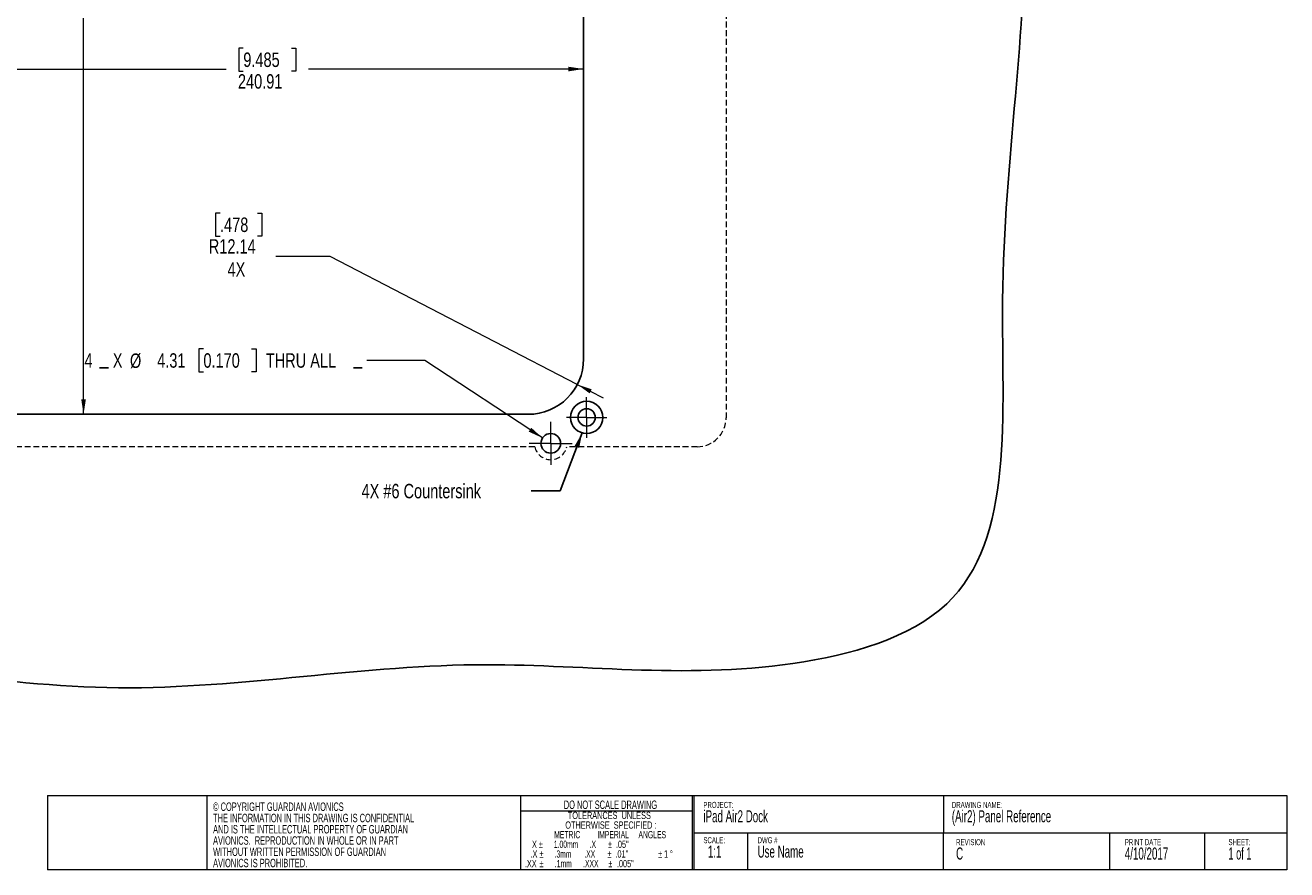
# Model space of a CAD drawing. Header units: millimetres. Extents: x 20 to 505, y 7 to 377.
# Tile 2 of 3: x 225 to 501, y 7 to 192. Entities that reach past the tile are written whole.
import ezdxf

# ---------------------------------------------------------------- set-up
doc = ezdxf.new("R2010")
doc.units = ezdxf.units.MM
doc.linetypes.add('HIDDEN', pattern=[1.905, 1.27, -0.635])
doc.styles.add('SLDTEXTSTYLE0', font='TXT', dxfattribs={"width": 0.605})
doc.styles.add('SLDTEXTSTYLE1', font='TXT', dxfattribs={"width": 0.561765})
doc.styles.add('SLDTEXTSTYLE2', font='TXT', dxfattribs={"width": 0.56})
doc.styles.add('SLDTEXTSTYLE3', font='TXT', dxfattribs={"width": 0.5525})
doc.styles.add('SLDTEXTSTYLE4', font='TXT', dxfattribs={"width": 0.57})
doc.styles.add('SLDTEXTSTYLE5', font='TXT', dxfattribs={"width": 0.75})
doc.dimstyles.new('SLDDIMSTYLE0', dxfattribs={"dimtxt": 3.175, "dimasz": 3.302, "dimexe": 0, "dimexo": 0.0625, "dimgap": 0.79375, "dimtad": 0, "dimtih": 1, "dimtoh": 1, "dimrnd": 1e-09, "dimzin": 12, "dimdsep": 46, "dimtxsty": 'SLDTEXTSTYLE5', "dimsah": 1, "dimcen": 0.09, "dimadec": 0, "dimazin": 3, "dimtfac": 1, "dimtofl": 0, "dimtmove": 0, "dimatfit": 3, "dimfxl": 1, "dimfrac": 2, "dimtolj": 1, "dimtzin": 12, "dimarcsym": 0})
doc.dimstyles.new('SLDDIMSTYLE1', dxfattribs={"dimtxt": 3.175, "dimasz": 3.302, "dimexe": 0, "dimexo": 0.0625, "dimgap": 0.79375, "dimtad": 0, "dimtih": 1, "dimtoh": 1, "dimrnd": 1e-09, "dimzin": 4, "dimdsep": 46, "dimtxsty": 'SLDTEXTSTYLE5', "dimsah": 1, "dimcen": 0, "dimadec": 0, "dimazin": 1, "dimtfac": 1, "dimtofl": 0, "dimtmove": 0, "dimatfit": 3, "dimfxl": 1, "dimfrac": 2, "dimtolj": 1, "dimtzin": 12, "dimarcsym": 0})
doc.dimstyles.new('SLDDIMSTYLE2', dxfattribs={"dimtxt": 3.175, "dimasz": 3.302, "dimexe": 0, "dimexo": 0.0625, "dimgap": 0.79375, "dimtad": 0, "dimtih": 1, "dimtoh": 1, "dimrnd": 1e-09, "dimzin": 12, "dimdsep": 46, "dimtxsty": 'SLDTEXTSTYLE5', "dimsah": 1, "dimcen": 0, "dimadec": 0, "dimazin": 3, "dimtfac": 1, "dimtofl": 0, "dimtmove": 1, "dimatfit": 3, "dimfxl": 1, "dimfrac": 2, "dimtolj": 1, "dimtzin": 12, "dimarcsym": 0})
doc.dimstyles.new('SLDDIMSTYLE4', dxfattribs={"dimtxt": 0.18, "dimasz": 3.302, "dimexe": 0, "dimexo": 0.0625, "dimgap": 0, "dimtad": 0, "dimtih": 1, "dimtoh": 1, "dimdec": 0, "dimrnd": 1e-09, "dimzin": 0, "dimdsep": 46, "dimtxsty": 'Standard', "dimsah": 1, "dimcen": 0.09, "dimadec": 0, "dimazin": 0, "dimtfac": 3.302, "dimtdec": 0, "dimtofl": 0, "dimtmove": 0, "dimatfit": 3, "dimfxl": 1, "dimfrac": 2, "dimtolj": 1, "dimtzin": 0, "dimarcsym": 0})

# ---------------------------------------------------------------- blocks, each defined once
blk = doc.blocks.new('SW_NOTE_0')
at = {"color": 0, "linetype": 'Continuous', "lineweight": 0, "attachment_point": 1, "style": 'SLDTEXTSTYLE0'}
for s, insert, char_height in [('PROJECT:', (0, 1.71), 1.323), ('iPad Air2 Dock', (0, -0.12), 2.6458)]:
    blk.add_mtext(s, dxfattribs=dict(at, insert=insert, char_height=char_height))
blk = doc.blocks.new('SW_NOTE_1')
at = {"color": 0, "linetype": 'Continuous', "lineweight": 0, "attachment_point": 1, "style": 'SLDTEXTSTYLE0'}
for s, insert, char_height in [('SCALE:', (0, 1.71), 1.323), ('1:1', (0.99, -0.12), 2.646)]:
    blk.add_mtext(s, dxfattribs=dict(at, insert=insert, char_height=char_height))
blk = doc.blocks.new('SW_NOTE_2')
at = {"color": 0, "linetype": 'Continuous', "lineweight": 0, "attachment_point": 2}
for s, insert, char_height, style in [('DO NOT SCALE DRAWING', (15.77, 2.39), 1.8521, 'SLDTEXTSTYLE0'), ('OTHERWISE  SPECIFIED :', (15.87, -2.19), 1.5875, 'SLDTEXTSTYLE0'), ('TOLERANCES  UNLESS', (15.53, -0.07), 1.5875, 'SLDTEXTSTYLE0'), ('METRIC         IMPERIAL     ANGLES', (15.7, -4.3), 1.5875, 'SLDTEXTSTYLE1'), ('X', (-0.89, -6.42), 1.59, 'SLDTEXTSTYLE0'), ('%%p', (0.52, -6.42), 1.587, 'SLDTEXTSTYLE0'), ('1.00mm      .X', (7.99, -6.42), 1.5875, 'SLDTEXTSTYLE2'), ('%%p', (15.68, -6.42), 1.587, 'SLDTEXTSTYLE0'), ('.05"', (18.36, -6.42), 1.587, 'SLDTEXTSTYLE0'), ('.XX', (-1.69, -10.65), 1.587, 'SLDTEXTSTYLE0'), ('.X', (-0.99, -8.54), 1.587, 'SLDTEXTSTYLE0'), ('%%p', (0.66, -10.65), 1.587, 'SLDTEXTSTYLE0'), ('%%p', (0.68, -8.54), 1.587, 'SLDTEXTSTYLE0'), ('.3mm       .XX', (7.98, -8.54), 1.5875, 'SLDTEXTSTYLE3'), ('.1mm      .XXX', (8.38, -10.65), 1.5875, 'SLDTEXTSTYLE2'), ('%%p', (15.58, -8.54), 1.587, 'SLDTEXTSTYLE0'), ('%%p', (15.75, -10.65), 1.587, 'SLDTEXTSTYLE0'), ('.01"', (18.26, -8.54), 1.587, 'SLDTEXTSTYLE0'), ('.005"', (19.03, -10.65), 1.587, 'SLDTEXTSTYLE0'), ('%%p', (26.67, -8.54), 1.587, 'SLDTEXTSTYLE0'), ('1', (27.96, -8.54), 1.59, 'SLDTEXTSTYLE0'), ('%%d', (29.12, -8.54), 1.587, 'SLDTEXTSTYLE0')]:
    blk.add_mtext(s, dxfattribs=dict(at, insert=insert, char_height=char_height, style=style))
blk = doc.blocks.new('SW_NOTE_3')
at = {"color": 0, "linetype": 'Continuous', "lineweight": 0, "attachment_point": 1, "style": 'SLDTEXTSTYLE0'}
for s, insert, char_height in [('DWG #', (0, 1.71), 1.323), ('Use Name', (0, -0.12), 2.646)]:
    blk.add_mtext(s, dxfattribs=dict(at, insert=insert, char_height=char_height))
blk = doc.blocks.new('SW_NOTE_4')
at = {"color": 0, "linetype": 'Continuous', "lineweight": 0, "attachment_point": 1, "style": 'SLDTEXTSTYLE0'}
for s, insert, char_height in [('REVISION', (0, 1.71), 1.323), ('C', (0, -0.12), 2.65)]:
    blk.add_mtext(s, dxfattribs=dict(at, insert=insert, char_height=char_height))
blk = doc.blocks.new('SW_NOTE_5')
at = {"color": 0, "linetype": 'Continuous', "lineweight": 0, "attachment_point": 1}
for s, insert, char_height, style in [('SHEET:', (0, 1.71), 1.323, 'SLDTEXTSTYLE0'), ('1 of 1', (0, -0.12), 2.646, 'SLDTEXTSTYLE4')]:
    blk.add_mtext(s, dxfattribs=dict(at, insert=insert, char_height=char_height, style=style))
blk = doc.blocks.new('SW_NOTE_6')
at = {"color": 0, "linetype": 'Continuous', "lineweight": 0, "attachment_point": 1, "style": 'SLDTEXTSTYLE0'}
for s, insert, char_height in [('DRAWING NAME:', (0, 1.71), 1.3229), ('(Air2) Panel Reference', (0, -0.12), 2.6458)]:
    blk.add_mtext(s, dxfattribs=dict(at, insert=insert, char_height=char_height))
blk = doc.blocks.new('SW_NOTE_7')
at = {"color": 0, "linetype": 'Continuous', "lineweight": 0, "attachment_point": 1, "style": 'SLDTEXTSTYLE0'}
for s, insert, char_height in [('4/10/2017', (0, -0.12), 2.646), ('PRINT DATE', (0, 1.71), 1.323)]:
    blk.add_mtext(s, dxfattribs=dict(at, insert=insert, char_height=char_height))
blk = doc.blocks.new('SW_NOTE_8')
at = {"color": 0, "linetype": 'Continuous', "lineweight": 0, "char_height": 1.8521, "attachment_point": 1, "style": 'SLDTEXTSTYLE0'}
for s, insert in [('© COPYRIGHT GUARDIAN AVIONICS', (0, 2.39)), ('AND IS THE INTELLECTUAL PROPERTY OF GUARDIAN', (0, -2.55)), ('THE INFORMATION IN THIS DRAWING IS CONFIDENTIAL', (0, -0.08)), ('AVIONICS.  REPRODUCTION IN WHOLE OR IN PART', (0, -5.02)), ('WITHOUT WRITTEN PERMISSION OF GUARDIAN', (0, -7.49)), ('AVIONICS IS PROHIBITED.', (0, -9.96))]:
    blk.add_mtext(s, dxfattribs=dict(at, insert=insert))
blk = doc.blocks.new('_D_4')
at = {"color": 7, "linetype": 'Continuous', "lineweight": 18}
for p, q in [((264, 120.95), (263.03, 120.95)), ((263.03, 120.95), (263.03, 115.91)), ((274.56, 120.95), (275.53, 120.95)), ((275.53, 120.95), (275.53, 115.91)), ((242.21, 116.79), (241.24, 116.79)), ((241.24, 116.79), (242.21, 116.79)), ((242.21, 116.79), (243.18, 116.79)), ((243.18, 116.79), (242.21, 116.79)), ((297.85, 116.79), (296.89, 116.79)), ((296.89, 116.79), (297.85, 116.79)), ((297.85, 116.79), (298.82, 116.79)), ((298.82, 116.79), (297.85, 116.79)), ((312.49, 118.43), (299.79, 118.43)), ((338.32, 101.43), (312.49, 118.43)), ((263.03, 115.91), (264, 115.91)), ((275.53, 115.91), (274.56, 115.91))]:
    blk.add_line(p, q, dxfattribs=at)
blk.add_solid([(338.32, 101.43), (335.84, 103.67), (335.28, 102.82)], dxfattribs=at)
at = {"color": 7, "linetype": 'Continuous', "lineweight": 18, "attachment_point": 1, "style": 'SLDTEXTSTYLE5'}
for s, insert, char_height in [('4', (237.93, 120.01), 3.17), ('X', (244.14, 120.01), 3.17), ('%%c', (247.9, 119.96), 3.175), ('4.31', (253.87, 120.01), 3.175), ('0.170', (264, 120.01), 3.175), ('THRU ALL', (277.68, 120.01), 3.175)]:
    blk.add_mtext(s, dxfattribs=dict(at, insert=insert, char_height=char_height))
blk = doc.blocks.new('_D_5')
at = {"color": 7, "linetype": 'Continuous', "lineweight": 18}
for p, q in [((267.64, 150.72), (266.67, 150.72)), ((266.67, 150.72), (266.67, 145.68)), ((275.85, 150.72), (276.82, 150.72)), ((276.82, 150.72), (276.82, 145.68)), ((266.67, 145.68), (267.64, 145.68)), ((276.82, 145.68), (275.85, 145.68)), ((291.81, 141.23), (279.9, 141.23)), ((345.94, 113.17), (291.81, 141.23)), ((345.94, 113.17), (351.58, 110.25))]:
    blk.add_line(p, q, dxfattribs=at)
blk.add_solid([(345.94, 113.17), (348.64, 111.2), (349.1, 112.1)], dxfattribs=at)
at = {"color": 7, "linetype": 'Continuous', "lineweight": 18, "char_height": 3.175, "attachment_point": 1, "style": 'SLDTEXTSTYLE5'}
for s, insert in [('.478', (267.64, 149.77)), ('R12.14', (265.18, 145.02)), ('4X', (269.28, 139.98))]:
    blk.add_mtext(s, dxfattribs=dict(at, insert=insert))
blk = doc.blocks.new('_D_6')
at = {"color": 7, "linetype": 'Continuous', "lineweight": 18}
for p, q in [((272.74, 186.91), (271.78, 186.91)), ((271.78, 186.91), (271.78, 181.87)), ((283.3, 186.91), (284.27, 186.91)), ((284.27, 186.91), (284.27, 181.87)), ((106.39, 182.34), (268.99, 182.34)), ((271.78, 181.87), (272.74, 181.87)), ((284.27, 181.87), (283.3, 181.87)), ((347.3, 182.34), (287.05, 182.34))]:
    blk.add_line(p, q, dxfattribs=at)
for points in [[(106.39, 182.34), (109.69, 181.83), (109.69, 182.84)], [(347.3, 182.34), (344, 182.84), (344, 181.83)]]:
    blk.add_solid(points, dxfattribs=at)
at = {"color": 7, "linetype": 'Continuous', "lineweight": 18, "char_height": 3.175, "attachment_point": 1, "style": 'SLDTEXTSTYLE5'}
for s, insert in [('9.485', (272.74, 185.96)), ('240.91', (271.57, 181.21))]:
    blk.add_mtext(s, dxfattribs=dict(at, insert=insert))
blk = doc.blocks.new('_D_7')
at = {"color": 7, "linetype": 'Continuous', "lineweight": 18}
for p, q in [((237.73, 285.87), (237.73, 203.95)), ((232.45, 203.3), (231.48, 203.3)), ((231.48, 203.3), (231.48, 198.26)), ((243.01, 203.3), (243.97, 203.3)), ((243.97, 203.3), (243.97, 198.26)), ((231.48, 198.26), (232.45, 198.26)), ((243.97, 198.26), (243.01, 198.26)), ((237.73, 106.61), (237.73, 193.51))]:
    blk.add_line(p, q, dxfattribs=at)
for points in [[(237.73, 285.87), (237.22, 282.57), (238.24, 282.57)], [(237.73, 106.61), (238.24, 109.92), (237.22, 109.92)]]:
    blk.add_solid(points, dxfattribs=at)
at = {"color": 7, "linetype": 'Continuous', "lineweight": 18, "char_height": 3.175, "attachment_point": 1, "style": 'SLDTEXTSTYLE5'}
for s, insert in [('7.057', (232.45, 202.35)), ('179.26', (231.28, 197.6))]:
    blk.add_mtext(s, dxfattribs=dict(at, insert=insert))
blk = doc.blocks.new('SW_CENTERMARKSYMBOL_2')
at = {"color": 0, "linetype": 'Continuous', "lineweight": 0}
for p, q in [((0, 2.54), (0, 4.43865)), ((-2.54, 0), (-4.43865, 0)), ((0, 0), (-2.54, 0)), ((0, 0), (0, 2.54)), ((0, 0), (0, -2.54)), ((0, 0), (2.54, 0)), ((2.54, 0), (4.43865, 0)), ((0, -2.54), (0, -4.43865))]:
    blk.add_line(p, q, dxfattribs=at)
blk = doc.blocks.new('SW_CENTERMARKSYMBOL_5')
at = {"color": 0, "linetype": 'Continuous', "lineweight": 0}
for p, q in [((0, 2.54), (0, 4.69265)), ((-2.54, 0), (-4.69265, 0)), ((0, 0), (-2.54, 0)), ((0, 0), (0, 2.54)), ((0, 0), (0, -2.54)), ((0, 0), (2.54, 0)), ((2.54, 0), (4.69265, 0)), ((0, -2.54), (0, -4.69265))]:
    blk.add_line(p, q, dxfattribs=at)

msp = doc.modelspace()

# ---------------------------------------------------------------- linework, layer by layer
at = {"color": 7, "linetype": 'Continuous', "lineweight": 25}
for p, q in [((347.3, 118.759), (347.3, 273.727)), ((118.536, 106.615), (335.156, 106.615))]:
    msp.add_line(p, q, dxfattribs=at)
at = {"color": 7, "linetype": 'HIDDEN', "lineweight": 18}
for p, q in [((378.548, 265.123), (378.548, 105.846)), ((336.606, 99.497), (117.085, 99.497)), ((372.199, 99.497), (343.625, 99.497))]:
    msp.add_line(p, q, dxfattribs=at)
at = {"color": 7, "linetype": 'Continuous', "lineweight": 18}
for p, q in [((229.797, 22.993), (501.417, 22.993)), ((229.797, 22.993), (229.797, 6.734)), ((264.749, 22.993), (264.749, 6.734)), ((333.487, 22.993), (333.487, 6.734)), ((371.086, 22.993), (371.086, 6.734)), ((371.483, 22.993), (371.483, 6.734)), ((426.216, 22.993), (426.216, 14.863)), ((501.417, 22.993), (501.417, 6.734)), ((371.086, 19.622), (333.487, 19.622)), ((371.483, 14.863), (400.002, 14.863)), ((383.22, 14.863), (383.22, 6.734)), ((400.002, 14.863), (501.417, 14.863)), ((426.216, 6.734), (426.216, 14.863)), ((462.552, 14.863), (462.552, 6.734)), ((483.351, 14.863), (483.351, 6.734)), ((501.417, 6.734), (229.797, 6.734))]:
    msp.add_line(p, q, dxfattribs=at)
at = {"color": 7, "linetype": 'Continuous', "lineweight": 25}
for centre, radius in [((347.983, 105.932), 3.543), ((347.983, 105.932), 1.899), ((340.116, 100.248), 2.153)]:
    msp.add_circle(centre, radius, dxfattribs=at)
msp.add_arc((335.156, 118.759), 12.144, 270, 0, dxfattribs=at)
at = {"color": 7, "linetype": 'HIDDEN', "lineweight": 18}
msp.add_arc((340.116, 100.248), 3.589, 192.07715, 347.92285, dxfattribs=at)
msp.add_ellipse((372.197, 105.848), major_axis=(4.491, -4.491), ratio=0.9996955, start_param=5.4979394, end_param=7.0684312, dxfattribs=at)
at = {"color": 7, "linetype": 'Continuous', "lineweight": 25}
msp.add_open_spline([(220.586, 334.005), (204.02, 333.563), (162.406, 341.853), (107.743, 331.018), (50.608, 340.185), (19.288, 294.808), (24.484, 238.5), (23.127, 178.699), (26.241, 126.605), (17.306, 73.728), (83.056, 35.107), (157.545, 61.234), (242.65, 40.803), (320.372, 55.976), (380.587, 46.659), (443.411, 64.445), (435.172, 142.244), (448.214, 207.037), (436.788, 266.955), (435.603, 318.756), (363.471, 355.713), (290.657, 347.026), (234.867, 334.387), (220.586, 334.005)], degree=3, knots=[0, 0, 0, 0, 0.03812107, 0.09444909, 0.13025723, 0.15656318, 0.2062361, 0.25679308, 0.29311536, 0.32841592, 0.36714741, 0.43898634, 0.50087014, 0.56258683, 0.61568911, 0.6432612, 0.69487969, 0.76102576, 0.80184006, 0.8348337, 0.87006261, 0.96713652, 1, 1, 1, 1], dxfattribs=at)

# ---------------------------------------------------------------- block references
at = {"color": 7, "linetype": 'Continuous', "lineweight": 0}
for name, p in [('SW_CENTERMARKSYMBOL_2', (347.983, 105.932)), ('SW_CENTERMARKSYMBOL_5', (340.116, 100.248)), ('SW_NOTE_8', (266.119, 19.103)), ('SW_NOTE_2', (337.428, 19.531)), ('SW_NOTE_0', (373.564, 19.916)), ('SW_NOTE_6', (428.014, 19.916)), ('SW_NOTE_1', (373.564, 12.175)), ('SW_NOTE_3', (385.439, 12.175)), ('SW_NOTE_4', (428.947, 11.745)), ('SW_NOTE_7', (465.922, 11.745)), ('SW_NOTE_5', (488.639, 11.745))]:
    msp.add_blockref(name, p, dxfattribs=at)

# ---------------------------------------------------------------- texts
at = {"color": 7, "linetype": 'Continuous', "lineweight": 0, "insert": (298.652, 91.369), "char_height": 3.175, "attachment_point": 1, "style": 'SLDTEXTSTYLE5'}
msp.add_mtext('4X #6 Countersink', dxfattribs=at)

# ---------------------------------------------------------------- dimensions: what is measured, and where the dimension line sits
at = {"color": 7, "linetype": 'Continuous', "lineweight": 18}
dim = msp.add_linear_dim(base=(237.729, 106.615), p1=(335.156, 285.871), p2=(335.156, 106.615), angle=90, dimstyle='SLDDIMSTYLE0', dxfattribs=at)
dim.commit()
dim.dimension.update_dxf_attribs({"geometry": '_D_7', "text_midpoint": (237.729, 198.728), "dimtype": 160})
dim = msp.add_linear_dim(base=(347.3, 182.337), p1=(106.392, 118.759), p2=(347.3, 118.759), dimstyle='SLDDIMSTYLE0', dxfattribs=at)
dim.commit()
dim.dimension.update_dxf_attribs({"geometry": '_D_6', "text_midpoint": (278.021, 182.337), "dimtype": 160})
dim = msp.add_radius_dim(center=(335.156, 118.759), mpoint=(345.938, 113.17), text='<>\\P4X', dimstyle='SLDDIMSTYLE2', dxfattribs=at)
dim.commit()
dim.dimension.update_dxf_attribs({"geometry": '_D_5', "text_midpoint": (271.748, 143.629), "dimtype": 164})
dim = msp.add_diameter_dim_2p(p1=(341.914, 99.064), p2=(338.318, 101.431), text='4X <> THRU ALL\\P', dimstyle='SLDDIMSTYLE1', dxfattribs=at)
dim.commit()
dim.dimension.update_dxf_attribs({"geometry": '_D_4', "text_midpoint": (268.858, 118.433), "dimtype": 163})

# ---------------------------------------------------------------- leaders
at = {"color": 7, "linetype": 'Continuous', "lineweight": 0}
msp.add_leader([(347.015, 102.523), (342.145, 89.867), (335.795, 89.867)], dimstyle='SLDDIMSTYLE4', dxfattribs=at)

doc.saveas('drawing.dxf')
